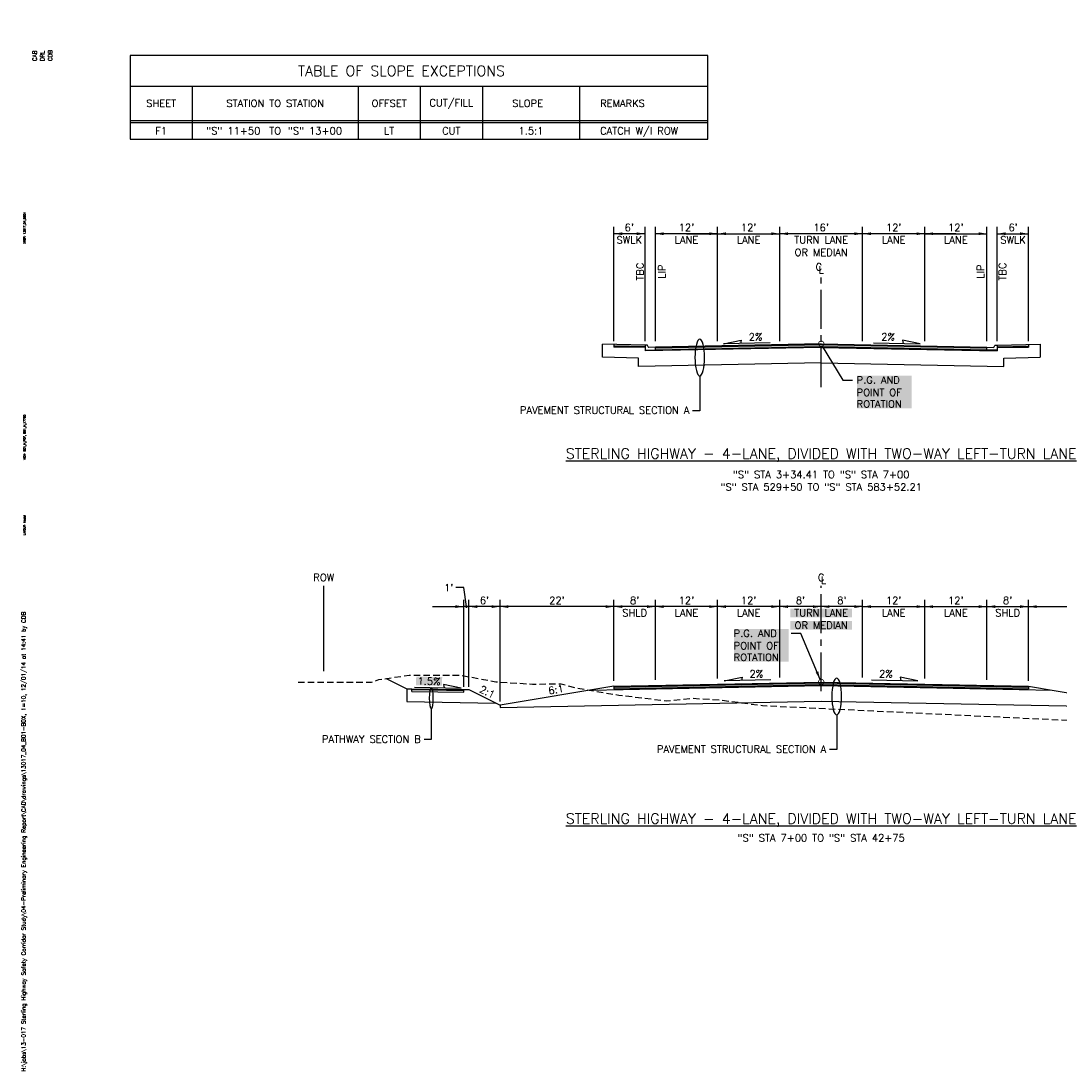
# Model space of a CAD drawing. Extents: x 18 to 323, y 7 to 735.
# Tile 1 of 6: x 18 to 218, y 7 to 209. Entities that reach past the tile are written whole.
import ezdxf
from ezdxf.enums import TextEntityAlignment as Align

# ---------------------------------------------------------------- set-up
doc = ezdxf.new("R2010")
doc.units = 0
doc.header["$LTSCALE"] = 10
doc.header["$MEASUREMENT"] = 0
doc.linetypes.add('CENTER2', pattern=[1.125, 0.75, -0.125, 0.125, -0.125])
doc.linetypes.add('HIDDEN_050%', pattern=[0.1875, 0.125, -0.0625])
for name, color, linetype in [('C-ANNO-TITL-T175', 6, 'CONTINUOUS'), ('C-ANNO-TITL-T200', 6, 'CONTINUOUS'), ('C-ANNO-TITL-T80', 1, 'CONTINUOUS'), ('D-P00', 3, 'CONTINUOUS'), ('DATE_TIME', 1, 'CONTINUOUS'), ('DD', 3, 'CONTINUOUS'), ('DH-P1', 1, 'CONTINUOUS'), ('dl-dim', 3, 'CONTINUOUS'), ('DL-P4', 4, 'CONTINUOUS'), ('DL-P8', 8, 'CONTINUOUS'), ('DT-L140', 5, 'CONTINUOUS'), ('DT-L200', 6, 'CONTINUOUS'), ('XEG', 2, 'HIDDEN_050%'), ('XREF-BORDER', 7, 'CONTINUOUS')]:
    doc.layers.add(name, color=color, linetype=linetype)
doc.styles.add('L120', font='ROMANSM.shx', dxfattribs={"height": 1.2})
doc.styles.add('L140', font='ROMANSM.shx', dxfattribs={"height": 1.4})
doc.styles.add('L175', font='ROMANSM.shx', dxfattribs={"height": 1.75})
doc.styles.add('L200', font='ROMANSM.shx', dxfattribs={"height": 2})
doc.styles.add('L80', font='ROMANSM.shx', dxfattribs={"height": 0.8})
doc.styles.get("Standard").update_dxf_attribs({"font": 'romans.shx'})

# ---------------------------------------------------------------- blocks, each defined once
blk = doc.blocks.new('08022_00_att1')
at = {"layer": 'C-ANNO-TITL-T175', "style": 'L175'}
for tag, p in [('LINE1', (30.75, 1.352)), ('LINE2', (30.75, 1.069)), ('LINE3', (30.75, 0.785))]:
    blk.add_attdef(tag, text='', height=0.175, dxfattribs=at).set_placement(p, align=Align.CENTER)
at = {"layer": 'C-ANNO-TITL-T200', "style": 'L200'}
blk.add_attdef('NUM', text='', height=0.2, dxfattribs=at).set_placement((32.15, 20.805), align=Align.MIDDLE)
at = {"layer": 'C-ANNO-TITL-T80', "style": 'L80'}
for tag, p in [('DESIGNED', (2.025, 20.155)), ('CHECKED', (2.175, 20.155)), ('DRAFTED', (2.325, 20.155))]:
    blk.add_attdef(tag, text='', height=0.08, rotation=90, dxfattribs=at).set_placement(p, align=Align.MIDDLE_LEFT)
blk = doc.blocks.new('NEWDATE')
at = {"layer": 'DATE_TIME', "style": 'L120', "flags": 8}
for tag, p in [('NEWCD', (1.921, 5.429)), ('NEWTAB', (2.087, 0.5)), ('NEWVIEW', (2.253, 0.5)), ('NEWXREF', (2.419, 0.5))]:
    blk.add_attdef(tag, p, '', height=0.08, rotation=90, dxfattribs=at)

msp = doc.modelspace()

# ---------------------------------------------------------------- hatches: boundary and pattern name
at = {"layer": 'DH-P1'}
for points in [[(138.09, 146.72), (132.09, 146.84), (132.09, 146.51), (138.09, 146.39)], [(172.09, 146.97), (140.09, 146.33), (140.09, 146.16), (172.09, 146.8), (204.09, 146.16), (204.09, 146.33)], [(212.09, 146.84), (206.09, 146.72), (206.09, 146.39), (212.09, 146.51)]]:
    msp.add_hatch(color=256, dxfattribs=at).paths.add_polyline_path(points)
h = msp.add_hatch(color=256, dxfattribs=at)
edge = h.paths.add_edge_path()
edge.add_ellipse((148.65, 144.3), major_axis=(0, -3.56), ratio=0.262101, start_angle=235.5334, end_angle=241.7773, ccw=False)
edge.add_line((147.88, 146.31), (140.09, 146.16))
edge.add_line((140.09, 146.16), (140.09, 145.83))
edge.add_line((140.09, 145.83), (147.82, 145.98))
edge = h.paths.add_edge_path()
edge.add_ellipse((148.65, 144.3), major_axis=(0, -3.56), ratio=0.262101, start_angle=118.8234, end_angle=125.0673)
edge.add_line((149.41, 146.34), (147.88, 146.31))
edge.add_ellipse((148.65, 144.3), major_axis=(0, -3.56), ratio=0.262101, start_angle=235.5334, end_angle=241.7773)
edge.add_line((147.82, 145.98), (149.46, 146.02))
h = msp.add_hatch(color=256, dxfattribs=at)
edge = h.paths.add_edge_path()
edge.add_line((171.6, 146.79), (149.41, 146.34))
edge.add_ellipse((148.65, 144.3), major_axis=(0, -3.56), ratio=0.262101, start_angle=118.8234, end_angle=125.0673, ccw=False)
edge.add_line((149.46, 146.02), (171.94, 146.47))
edge.add_arc((172.09, 146.97), 0.525, 200.0353, 253.3808, ccw=False)
h.paths.add_polyline_path([(172.09, 146.8), (171.6, 146.79, 0.23706), (171.94, 146.47), (172.09, 146.47)])
h = msp.add_hatch(color=256, dxfattribs=at)
h.paths.add_polyline_path([(172.59, 146.79, -0.20096), (172.31, 146.49), (172.33, 146.46), (204.09, 145.83), (204.09, 146.16)])
h.paths.add_polyline_path([(172.59, 146.79), (172.09, 146.8), (172.09, 146.47), (172.24, 146.47, 0.23706)])
h = msp.add_hatch(color=256, dxfattribs=at)
h.paths.add_polyline_path([(172.09, 81.47), (171.6, 81.46, 0.238683), (171.94, 81.13), (172.09, 81.14)])
h.paths.add_polyline_path([(171.6, 81.46), (132.09, 80.67), (132.09, 80.34), (171.94, 81.13, -0.238683)])
h = msp.add_hatch(color=256, dxfattribs=at)
h.paths.add_polyline_path([(172.59, 81.46), (172.09, 81.47), (172.09, 81.14), (172.24, 81.13, 0.238683)])
edge = h.paths.add_edge_path(flags=17)
edge.add_ellipse((175.08, 78.84), major_axis=(0, -3.56), ratio=0.262101, start_angle=223.4187, end_angle=230.7113, ccw=False)
edge.add_line((174.44, 81.42), (172.59, 81.46))
edge.add_arc((172.09, 81.64), 0.525, 286.6128, 340.3103, ccw=False)
edge.add_line((172.24, 81.13), (174.36, 81.09))
edge = h.paths.add_edge_path(flags=17)
edge.add_ellipse((175.08, 78.84), major_axis=(0, -3.56), ratio=0.262101, start_angle=128.688, end_angle=135.9806)
edge.add_line((175.73, 81.4), (174.44, 81.42))
edge.add_ellipse((175.08, 78.84), major_axis=(0, -3.56), ratio=0.262101, start_angle=223.4187, end_angle=230.7113)
edge.add_line((174.36, 81.09), (175.81, 81.06))
h.paths.add_polyline_path([(172.59, 81.46, -0.238683), (172.24, 81.13), (174.36, 81.09), (175.81, 81.06), (212.09, 80.34), (212.09, 80.67)])
h = msp.add_hatch(color=256, dxfattribs=at)
edge = h.paths.add_edge_path()
edge.add_ellipse((175.08, 78.84), major_axis=(0, -3.56), ratio=0.262101, start_angle=128.688, end_angle=135.9806)
edge.add_line((175.73, 81.4), (174.44, 81.42))
edge.add_ellipse((175.08, 78.84), major_axis=(0, -3.56), ratio=0.262101, start_angle=223.4187, end_angle=230.7113)
edge.add_line((174.36, 81.09), (175.81, 81.06))
edge = h.paths.add_edge_path()
edge.add_ellipse((175.08, 78.84), major_axis=(0, -3.56), ratio=0.262101, start_angle=223.4187, end_angle=230.7113, ccw=False)
edge.add_line((174.44, 81.42), (172.59, 81.46))
edge.add_arc((172.09, 81.64), 0.525, 286.6128, 340.3103, ccw=False)
edge.add_line((172.24, 81.13), (174.36, 81.09))

# ---------------------------------------------------------------- linework, layer by layer
at = {"layer": 'D-P00'}
for p, q in [((38.69, 196.72), (150.18, 196.72)), ((50.69, 196.72), (50.69, 186.49)), ((82.69, 196.72), (82.69, 186.49)), ((94.69, 196.72), (94.69, 186.49)), ((106.69, 196.72), (106.69, 186.49)), ((125.44, 196.72), (125.44, 186.49)), ((38.69, 190.08), (150.18, 190.08)), ((38.69, 189.69), (150.18, 189.69))]:
    msp.add_line(p, q, dxfattribs=at)
at = {"layer": 'DD'}
for p, q in [((132.09, 147.49), (132.09, 169.54)), ((138.09, 147.49), (138.09, 169.54)), ((140.09, 147.49), (140.09, 169.54)), ((152.09, 147.49), (152.09, 169.54)), ((164.09, 147.49), (164.09, 169.54)), ((180.09, 147.49), (180.09, 169.54)), ((192.09, 147.49), (192.09, 169.54)), ((204.09, 147.49), (204.09, 169.54)), ((206.09, 147.49), (206.09, 169.54)), ((212.09, 147.49), (212.09, 169.54)), ((138.09, 168.22), (132.09, 168.22)), ((152.09, 168.22), (140.09, 168.22)), ((146.09, 168.22), (152.09, 168.22)), ((152.09, 168.22), (164.09, 168.22)), ((180.09, 168.22), (164.09, 168.22)), ((192.09, 168.22), (180.09, 168.22)), ((192.09, 168.22), (180.09, 168.22)), ((192.09, 168.22), (204.09, 168.22)), ((198.09, 168.22), (192.09, 168.22)), ((206.09, 168.22), (212.09, 168.22)), ((172.3, 146.52), (176.25, 139.97)), ((176.25, 139.97), (178.12, 139.97)), ((103.08, 99.87), (101.58, 99.87)), ((103.59, 96.2), (103.08, 99.87)), ((103.09, 80.71), (103.09, 97.52)), ((104.09, 80.71), (104.09, 97.52)), ((110.09, 77.91), (110.09, 97.52)), ((132.09, 81.89), (132.09, 97.52)), ((140.09, 82.05), (140.09, 97.52)), ((152.09, 82.29), (152.09, 97.52)), ((164.09, 82.53), (164.09, 97.52)), ((180.09, 82.53), (180.09, 97.52)), ((192.09, 82.29), (192.09, 97.52)), ((204.09, 82.05), (204.09, 97.52)), ((212.09, 81.89), (212.09, 97.52)), ((97.09, 96.2), (103.09, 96.2)), ((104.09, 96.2), (103.09, 96.2)), ((110.09, 96.2), (104.09, 96.2)), ((132.09, 96.2), (110.09, 96.2)), ((140.09, 96.2), (132.09, 96.2)), ((152.09, 96.2), (140.09, 96.2)), ((164.09, 96.2), (152.09, 96.2)), ((180.09, 96.2), (192.09, 96.2)), ((192.09, 96.2), (204.09, 96.2)), ((204.09, 96.2), (212.09, 96.2)), ((212.09, 96.2), (214.09, 96.2)), ((214.09, 96.2), (234.09, 96.2)), ((168.16, 91.03), (166.29, 91.03)), ((171.89, 82.12), (168.16, 91.03))]:
    msp.add_line(p, q, dxfattribs=at)
at = {"layer": 'DD', "linetype": 'CENTER2'}
for p, q in [((172.09, 138.62), (172.09, 159.79)), ((172.09, 79.85), (172.09, 100.2))]:
    msp.add_line(p, q, dxfattribs=at)
at = {"layer": 'DD', "const_width": 0.15}
for points in [[(172.62, 146.97, -1), (171.57, 146.97, -1)], [(172.62, 81.64, -1), (171.57, 81.64, -1)]]:
    msp.add_lwpolyline(points, format="xyb", close=True, dxfattribs=at)
at = {"layer": 'DD', "const_width": 0.25, "flags": 128}
msp.add_lwpolyline([(103.72, 96.2, -1), (103.47, 96.2, -1)], format="xyb", close=True, dxfattribs=at)
at = {"layer": 'DD'}
for points in [[(132.09, 168.22), (133.69, 167.96), (133.69, 168.49), (133.69, 167.96)], [(138.09, 168.22), (136.49, 167.96), (136.49, 168.49), (136.49, 167.96)], [(140.09, 168.22), (141.69, 167.96), (141.69, 168.49), (141.69, 167.96)], [(152.09, 168.22), (150.49, 167.96), (150.49, 168.49), (150.49, 167.96)], [(152.09, 168.22), (153.69, 167.96), (153.69, 168.49), (153.69, 167.96)], [(164.09, 168.22), (162.49, 167.96), (162.49, 168.49), (162.49, 167.96)], [(164.09, 168.22), (165.69, 167.96), (165.69, 168.49), (165.69, 167.96)], [(180.09, 168.22), (178.49, 167.96), (178.49, 168.49), (178.49, 167.96)], [(180.09, 168.22), (181.69, 167.96), (181.69, 168.49), (181.69, 167.96)], [(192.09, 168.22), (190.49, 167.96), (190.49, 168.49), (190.49, 167.96)], [(192.09, 168.22), (193.69, 167.96), (193.69, 168.49), (193.69, 167.96)], [(204.09, 168.22), (202.49, 167.96), (202.49, 168.49), (202.49, 167.96)], [(206.09, 168.22), (207.69, 167.96), (207.69, 168.49), (207.69, 167.96)], [(212.09, 168.22), (210.49, 167.96), (210.49, 168.49), (210.49, 167.96)], [(103.09, 96.2), (101.49, 95.94), (101.49, 96.47), (101.49, 95.94)], [(104.09, 96.2), (105.69, 95.94), (105.69, 96.47), (105.69, 95.94)], [(110.09, 96.2), (108.49, 95.94), (108.49, 96.47), (108.49, 95.94)], [(110.09, 96.2), (111.69, 95.94), (111.69, 96.47), (111.69, 95.94)], [(132.09, 96.2), (130.49, 95.94), (130.49, 96.47), (130.49, 95.94)], [(132.09, 96.2), (133.69, 95.94), (133.69, 96.47), (133.69, 95.94)], [(140.09, 96.2), (138.49, 95.94), (138.49, 96.47), (138.49, 95.94)], [(140.09, 96.2), (141.69, 95.94), (141.69, 96.47), (141.69, 95.94)], [(152.09, 96.2), (150.49, 95.94), (150.49, 96.47), (150.49, 95.94)], [(152.09, 96.2), (153.69, 95.94), (153.69, 96.47), (153.69, 95.94)], [(164.09, 96.2), (162.49, 95.94), (162.49, 96.47), (162.49, 95.94)], [(172.09, 96.2), (170.49, 95.94), (170.49, 96.47), (170.49, 95.94)], [(180.09, 96.2), (178.49, 95.94), (178.49, 96.47), (178.49, 95.94)], [(180.09, 96.2), (181.69, 95.94), (181.69, 96.47), (181.69, 95.94)], [(192.09, 96.2), (190.49, 95.94), (190.49, 96.47), (190.49, 95.94)], [(192.09, 96.2), (193.69, 95.94), (193.69, 96.47), (193.69, 95.94)], [(204.09, 96.2), (202.49, 95.94), (202.49, 96.47), (202.49, 95.94)], [(204.09, 96.2), (205.69, 95.94), (205.69, 96.47), (205.69, 95.94)], [(212.09, 96.2), (210.49, 95.94), (210.49, 96.47), (210.49, 95.94)], [(212.09, 96.2), (213.69, 95.94), (213.69, 96.47), (213.69, 95.94)], [(171.89, 82.12), (171.52, 83.7), (171.03, 83.49), (171.52, 83.7)]]:
    msp.add_solid(points, dxfattribs=at)
at = {"layer": 'DH-P1'}
for points in [[(172.09, 81.47), (172.09, 81.64), (132.09, 80.67), (132.09, 80.84)], [(172.09, 81.47), (172.09, 81.64), (212.09, 80.67), (212.09, 80.84)], [(93.09, 80.17), (93.09, 80.33), (103.09, 80.02), (103.09, 80.18)]]:
    msp.add_solid(points, dxfattribs=at)
at = {"layer": 'dl-dim'}
for p, q in [((148.65, 140.74), (148.65, 134.05)), ((148.65, 134.05), (147.26, 134.05)), ((172.09, 96.2), (164.09, 96.2)), ((180.09, 96.2), (172.09, 96.2)), ((175.08, 75.28), (175.08, 68.59)), ((175.08, 68.59), (173.7, 68.59))]:
    msp.add_line(p, q, dxfattribs=at)
at = {"layer": 'dl-dim', "flags": 128}
msp.add_lwpolyline([(96.82, 76.52), (96.82, 70.51), (95.43, 70.51)], dxfattribs=at)
at = {"layer": 'dl-dim', "extrusion": (0, 0, -1)}
for centre, major_axis, ratio in [((148.65, 144.3), (0, -3.56), 0.262101), ((175.08, 78.84), (0, -3.56), 0.262101), ((96.82, 78.53), (0, 2.01), 0.190238)]:
    msp.add_ellipse(centre, major_axis=major_axis, ratio=ratio, dxfattribs=at)
at = {"layer": 'dl-dim'}
for points in [[(165.69, 96.47), (165.69, 95.94), (164.09, 96.2)], [(173.69, 96.47), (173.69, 95.94), (172.09, 96.2)]]:
    msp.add_solid(points, dxfattribs=at)
at = {"layer": 'DL-P4'}
for p, q in [((138.09, 146.72), (129.85, 146.89)), ((129.85, 144.36), (129.85, 146.89)), ((132.09, 146.84), (132.09, 146.34)), ((138.09, 146.39), (132.09, 146.51)), ((138.09, 146.22), (132.09, 146.34)), ((138.09, 146.72), (138.09, 146.22)), ((172.09, 146.28), (138.09, 145.62)), ((172.09, 146.97), (140.09, 146.33)), ((172.09, 146.97), (204.09, 146.33)), ((172.09, 146.28), (206.09, 145.62)), ((206.09, 146.72), (214.33, 146.89)), ((206.09, 146.72), (206.09, 146.22)), ((206.09, 146.39), (212.09, 146.51)), ((206.09, 146.22), (212.09, 146.34)), ((212.09, 146.84), (212.09, 146.34)), ((214.33, 146.89), (214.33, 144.36)), ((136.85, 144.22), (129.85, 144.36)), ((136.85, 142.59), (136.85, 144.22)), ((138.09, 145.72), (138.09, 145.62)), ((206.09, 145.72), (206.09, 145.62)), ((207.33, 144.22), (214.33, 144.36)), ((207.33, 142.59), (207.33, 144.22)), ((172.09, 143.28), (136.85, 142.59)), ((172.09, 143.28), (207.33, 142.59)), ((88.14, 82.32), (92.09, 80.35)), ((132.09, 80.84), (172.09, 81.64)), ((132.09, 80.67), (172.09, 81.47)), ((132.09, 80.34), (172.09, 81.14)), ((172.09, 81.64), (212.09, 80.84)), ((172.09, 81.47), (212.09, 80.67)), ((172.09, 81.14), (212.09, 80.34)), ((92.09, 80.35), (93.09, 80.33)), ((92.09, 80.35), (92.09, 77.85)), ((93.09, 80.33), (103.09, 80.18)), ((93.09, 79.83), (93.09, 80.33)), ((93.09, 80.17), (103.09, 80.02)), ((93.09, 79.83), (103.09, 79.68)), ((103.09, 80.18), (104.09, 80.17)), ((103.09, 79.68), (103.09, 80.18)), ((104.09, 80.17), (110.09, 77.17)), ((132.09, 80.84), (110.09, 77.17)), ((127.52, 80.07), (172.09, 80.97)), ((132.09, 80.84), (132.09, 80.34)), ((172.09, 80.97), (216.66, 80.07)), ((212.09, 80.84), (234.09, 77.17)), ((212.09, 80.84), (212.09, 80.34)), ((92.09, 77.85), (109.25, 77.59)), ((110.09, 76.73), (172.09, 77.97)), ((110.09, 77.17), (110.09, 76.73)), ((172.09, 77.97), (234.09, 76.73))]:
    msp.add_line(p, q, dxfattribs=at)
at = {"layer": 'DL-P4', "flags": 128}
for points in [[(138.09, 146.72), (138.09, 145.72), (140.09, 145.83), (140.09, 146.33), (138.84, 146.26, -0.307451), (138.69, 146.37), (138.59, 146.64, 0.315062), (138.47, 146.72), (138.09, 146.72)], [(206.09, 146.72), (206.09, 145.72), (204.09, 145.83), (204.09, 146.33), (205.35, 146.26, 0.307451), (205.5, 146.37), (205.6, 146.64, -0.315062), (205.72, 146.72), (206.09, 146.72)]]:
    msp.add_lwpolyline(points, format="xyb", dxfattribs=at)
for points in [[(140.09, 146.16), (172.09, 146.8), (204.09, 146.16)], [(140.09, 145.83), (172.09, 146.47), (204.1, 145.83)]]:
    msp.add_lwpolyline(points, dxfattribs=at)
at = {"layer": 'DL-P8'}
for p, q in [((150.18, 202.63), (38.69, 202.63)), ((38.69, 202.63), (38.69, 186.49)), ((150.18, 186.49), (150.18, 202.63)), ((38.69, 186.49), (150.18, 186.49)), ((76.09, 83.71), (76.09, 100.2))]:
    msp.add_line(p, q, dxfattribs=at)
at = {"layer": 'DT-L140'}
for points in [[(162.21, 147.16), (153.22, 146.98), (156.65, 147.67), (156.51, 147.05)], [(182.2, 147.16), (191.19, 146.98), (187.76, 147.66), (187.9, 147.05)], [(93.6, 80.65), (102.59, 80.47), (99.16, 81.16), (99.3, 80.54)], [(162.38, 82.07), (153.39, 81.89), (156.81, 82.58), (156.68, 81.96)], [(181.78, 82.07), (190.77, 81.89), (187.35, 82.58), (187.48, 81.96)]]:
    msp.add_lwpolyline(points, dxfattribs=at)
at = {"layer": 'DT-L140', "color": 155}
for points in [[(179, 134.5), (179, 140.82), (189.55, 134.5), (189.55, 140.82)], [(166.15, 94.16), (166.15, 95.84), (178.03, 94.16), (178.03, 95.84)], [(166.15, 91.76), (166.15, 93.44), (178.03, 91.76), (178.03, 93.44)], [(155.26, 85.57), (155.26, 91.89), (165.81, 85.57), (165.81, 91.89)], [(93.88, 81.01), (93.91, 82.69), (98.89, 80.91), (98.93, 82.58)]]:
    msp.add_solid(points, dxfattribs=at)
at = {"layer": 'XEG', "flags": 128}
msp.add_lwpolyline([(71.1, 81.6), (85.3, 81.59), (86.68, 82.11), (92.58, 82.96), (98.48, 82.97), (102.44, 82.97), (109.31, 81.68), (116.36, 81.25), (121.87, 81.29), (124.7, 80.54), (133.01, 79.11), (136.17, 78.75), (141.23, 78.13), (142.32, 78.03), (147.32, 78.5), (152.93, 78.15), (160.73, 77.1), (226.15, 73.96)], dxfattribs=at)

# ---------------------------------------------------------------- block references
at = {"layer": 'DATE_TIME'}
ref = msp.add_blockref('NEWDATE', (0, 0), dxfattribs=dict(at, xscale=10, yscale=10, zscale=10))
ref.add_attrib('NEWCD', 'H:\\jobs\\13-017 Sterling Highway Safety Corridor Study\\04-Preliminary Engineering Report\\CAD\\drawings\\13017_04_B01-B0X, 1=10, 12/01/14 at 14:41 by CDB', (18.51, 6.41), dxfattribs={"height": 0.8, "rotation": 90, "style": 'L80', "flags": 8})
ref.add_attrib('NEWVIEW', 'VIEW: B01%%U_%%UH%%U_%%UPDF, B01%%U_%%UH%%U_%%UX7700', (18.51, 124.52), dxfattribs={"height": 0.4, "rotation": 90, "flags": 8})
ref.add_attrib('NEWXREF', 'XREF: 13017_04_BD01', (18.51, 166.3), dxfattribs={"height": 0.4, "rotation": 90, "flags": 8})
ref.add_attrib('NEWTAB', 'LAYOUT: Model', (18.51, 109.99), dxfattribs={"height": 0.4, "rotation": 90, "flags": 8})
at = {"layer": 'XREF-BORDER'}
ref = msp.add_blockref('08022_00_att1', (0, 0), dxfattribs=dict(at, xscale=10, yscale=10, zscale=10))
ref.add_attrib('LINE2', 'TYPICAL SECTIONS', dxfattribs={"layer": 'C-ANNO-TITL-T175', "height": 1.75, "style": 'L175'}).set_placement((307.5, 10.69), align=Align.CENTER)
ref.add_attrib('NUM', 'B1', dxfattribs={"layer": 'C-ANNO-TITL-T200', "height": 2, "style": 'L200'}).set_placement((321.5, 208.05), align=Align.MIDDLE)
ref.add_attrib('DESIGNED', 'CAB', dxfattribs={"layer": 'C-ANNO-TITL-T80', "height": 0.8, "rotation": 90, "style": 'L80'}).set_placement((20.25, 201.55), align=Align.MIDDLE_LEFT)
ref.add_attrib('CHECKED', 'DRL', dxfattribs={"layer": 'C-ANNO-TITL-T80', "height": 0.8, "rotation": 90, "style": 'L80'}).set_placement((21.75, 201.55), align=Align.MIDDLE_LEFT)
ref.add_attrib('DRAFTED', 'CDB', dxfattribs={"layer": 'C-ANNO-TITL-T80', "height": 0.8, "rotation": 90, "style": 'L80'}).set_placement((23.25, 201.55), align=Align.MIDDLE_LEFT)

# ---------------------------------------------------------------- texts
at = {"layer": 'DT-L140'}
for s, style, p in [('SHEET', 'L140', (44.69, 193.4)), ('STATION TO STATION', 'L140', (66.69, 193.4)), ('OFFSET', 'L140', (88.69, 193.4)), ('CUT/FILL', 'L140', (100.69, 193.4)), ('SLOPE', 'L140', (115.42, 193.4)), ('F1', 'L140', (44.69, 188.09)), ('TO', 'L140', (66.69, 188.09)), ('LT', 'L140', (88.69, 188.09)), ('CUT', 'L140', (100.69, 188.09)), ('1.5:1', 'L140', (116.07, 188.09)), ("6'", 'L140', (135.05, 169.42)), ("12'", 'L140', (146.09, 169.42)), ("12'", 'L140', (186.09, 169.42)), ('SWLK', 'L140', (135.05, 167.02)), ('LANE', 'L140', (146.09, 167.02)), ('LANE', 'L140', (186.09, 167.02)), ('C', 'L120', (171.62, 161.81)), ('L', 'L120', (172.09, 161.27)), ('"S" STA 3+34.41 TO "S" STA 7+00', 'L140', (172.09, 121.71)), ('"S" STA 529+50 TO "S" STA 583+52.21', 'L140', (172.09, 119.31)), ('ROW', 'L120', (76.07, 101.83)), ('C', 'L120', (172.07, 101.83)), ('L', 'L120', (172.54, 101.3)), ("6'", 'L140', (107.09, 97.4)), ("22'", 'L140', (121.09, 97.4)), ("8'", 'L140', (136.09, 97.4)), ("12'", 'L140', (146.09, 97.4)), ("12'", 'L140', (158.09, 97.4)), ("8'", 'L140', (168.09, 97.4)), ("8'", 'L140', (176.09, 97.4)), ("12'", 'L140', (186.09, 97.4)), ("12'", 'L140', (198.09, 97.4)), ("8'", 'L140', (208.09, 97.4)), ('SHLD', 'L140', (136.09, 95)), ('LANE', 'L140', (146.09, 95)), ('LANE', 'L140', (158.09, 95)), ('TURN LANE', 'L140', (172.09, 95)), ('LANE', 'L140', (186.09, 95)), ('LANE', 'L140', (198.09, 95)), ('SHLD', 'L140', (208.09, 95)), ('OR MEDIAN', 'L140', (172.09, 92.6))]:
    msp.add_text(s, height=1.4, dxfattribs=dict(at, style=style)).set_placement(p, align=Align.MIDDLE)
at = {"layer": 'DT-L140', "style": 'L140'}
for s, p in [('REMARKS', (129.41, 192.7)), ('CATCH W/I ROW', (129.41, 187.39))]:
    msp.add_text(s, height=1.4, dxfattribs=at).set_placement(p)
for s, p in [('"S" 11+50', (63.82, 188.09)), ('PAVEMENT STRUCTURAL SECTION A', (146.64, 134.15)), ('PATHWAY SECTION B', (94.8, 70.61)), ('PAVEMENT STRUCTURAL SECTION A', (173.07, 68.68))]:
    msp.add_text(s, height=1.4, dxfattribs=at).set_placement(p, align=Align.MIDDLE_RIGHT)
for s, p in [('"S" 13+00', (69.15, 188.09)), ('P.G. AND', (178.94, 139.98)), ('POINT OF', (178.94, 137.58)), ('ROTATION', (178.94, 135.34)), ('P.G. AND', (155.2, 91.05)), ('POINT OF', (155.2, 88.65)), ('ROTATION', (155.2, 86.41))]:
    msp.add_text(s, height=1.4, dxfattribs=at).set_placement(p, align=Align.MIDDLE_LEFT)
for s, rotation, p in [("12'", 360, (158.09, 169.42)), ("16'", 0, (172.09, 169.42)), ("12'", 360, (198.09, 169.42)), ("6'", 360, (209.14, 169.42)), ('LANE', 360, (158.09, 167.02)), ('TURN LANE', 0, (172.09, 167.02)), ('LANE', 360, (198.09, 167.02)), ('SWLK', 360, (209.14, 167.02)), ('OR MEDIAN', 0, (172.09, 164.62)), ('TBC', 90, (137.11, 160.91)), ('TBC', 90, (207.07, 160.91)), ('LIP', 90, (141.33, 160.91)), ('LIP', 90, (202.85, 160.91)), ('2%', 1.1458, (159.41, 148.31)), ('2%', 358.8542, (185, 148.3)), ('2%', 1.1458, (159.57, 83.22)), ('2%', 358.8542, (184.59, 83.22)), ('1.5%%%', 358.8542, (96.4, 81.8)), ('6:1', 9.4623, (120.9, 80.19)), ('2:1', 333.4349, (107.63, 79.74))]:
    msp.add_text(s, height=1.4, rotation=rotation, dxfattribs=at).set_placement(p, align=Align.MIDDLE)
msp.add_text("1'", height=1.4, rotation=360, dxfattribs=at).set_placement((99.31, 99.87), align=Align.MIDDLE_LEFT)
msp.add_text('"S" STA 7+00 TO "S" STA 42+75', height=1.4, dxfattribs=at).set_placement((172.09, 50.83), align=Align.CENTER)
at = {"layer": 'DT-L200', "style": 'L200'}
msp.add_text('TABLE OF SLOPE EXCEPTIONS', height=2, dxfattribs=at).set_placement((91.06, 199.67), align=Align.MIDDLE)
for p in [(172.09, 124.76), (172.09, 54.26)]:
    msp.add_text('%%USTERLING HIGHWAY - 4-LANE, DIVIDED WITH TWO-WAY LEFT-TURN LANE', height=2, dxfattribs=at).set_placement(p, align=Align.CENTER)

doc.saveas('drawing.dxf')
